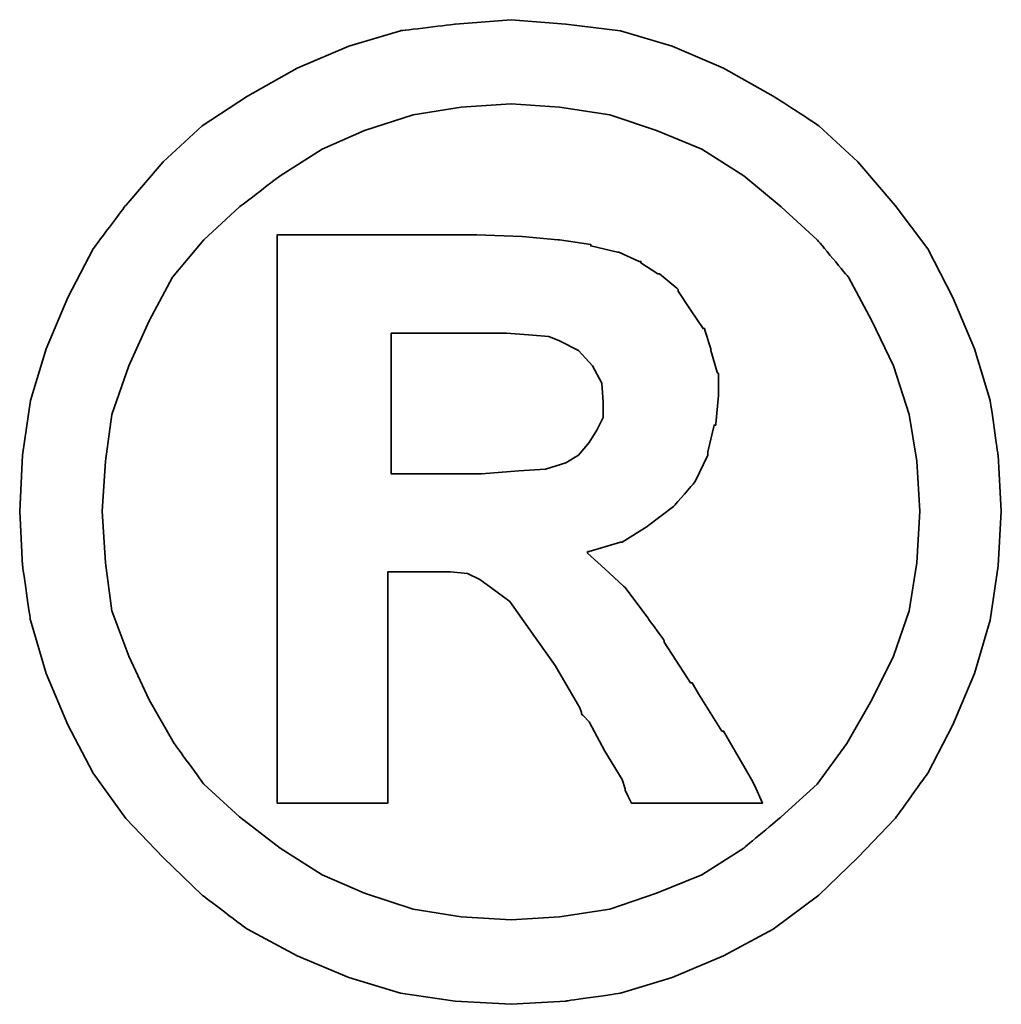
# Model space of a CAD drawing. Header units: millimetres. Extents: x -1108 to 3135, y -1596 to 860.
# Tile 110 of 256: x -742.4 to -740.72, y -1238.69 to -1237.01. Entities that reach past the tile are written whole.
import ezdxf

# ---------------------------------------------------------------- set-up
doc = ezdxf.new("R2010")
doc.units = ezdxf.units.MM
doc.layers.add('DIM', color=4, linetype='CONTINUOUS')
doc.layers.add('layer 1', color=7, linetype='CONTINUOUS')

# ---------------------------------------------------------------- blocks, each defined once
blk = doc.blocks.new('TBI MOTION logo(完整正式版)')
at = {"layer": 'layer 1', "color": 22, "lineweight": 35}
for points, knots in [([(81.20634, 4.98624), (81.20634, 4.98624), (81.18649, 5.32862), (81.18649, 5.32862), (81.18649, 5.32862), (81.18649, 5.32862), (81.13886, 5.66206), (81.13886, 5.66206), (81.13886, 5.66206), (81.13886, 5.66206), (81.04359, 5.97764), (81.04359, 5.97764), (81.04359, 5.97764), (81.04359, 5.97764), (80.91061, 6.29124), (80.91061, 6.29124), (80.91061, 6.29124), (80.91061, 6.29124), (80.75778, 6.58697), (80.75778, 6.58697), (80.75778, 6.58697), (80.75778, 6.58697), (80.5593, 6.85294), (80.5593, 6.85294), (80.5593, 6.85294), (80.5593, 6.85294), (80.33105, 7.1189), (80.33105, 7.1189), (80.33105, 7.1189), (80.33105, 7.1189), (80.09287, 7.33921), (80.09287, 7.33921), (80.09287, 7.33921), (80.09287, 7.33921), (79.815, 7.51982), (79.815, 7.51982), (79.815, 7.51982), (79.815, 7.51982), (79.51133, 7.69051), (79.51133, 7.69051), (79.51133, 7.69051), (79.51133, 7.69051), (79.19773, 7.8235), (79.19773, 7.8235), (79.19773, 7.8235), (79.19773, 7.8235), (78.88215, 7.91877), (78.88215, 7.91877), (78.88215, 7.91877), (78.88215, 7.91877), (78.54871, 7.95846), (78.54871, 7.95846), (78.54871, 7.95846), (78.54871, 7.95846), (78.21526, 7.98625), (78.21526, 7.98625), (78.21526, 7.98625), (78.21526, 7.98625), (77.87388, 7.95846), (77.87388, 7.95846), (77.87388, 7.95846), (77.87388, 7.95846), (77.54044, 7.91877), (77.54044, 7.91877), (77.54044, 7.91877), (77.54044, 7.91877), (77.22485, 7.8235), (77.22485, 7.8235), (77.22485, 7.8235), (77.22485, 7.8235), (76.91027, 7.69051), (76.91027, 7.69051), (76.91027, 7.69051), (76.91027, 7.69051), (76.6056, 7.51982), (76.6056, 7.51982), (76.6056, 7.51982), (76.6056, 7.51982), (76.32972, 7.33921), (76.32972, 7.33921), (76.32972, 7.33921), (76.32972, 7.33921), (76.09154, 7.1189), (76.09154, 7.1189), (76.09154, 7.1189), (76.09154, 7.1189), (75.86329, 6.85294), (75.86329, 6.85294), (75.86329, 6.85294), (75.86329, 6.85294), (75.66382, 6.58697), (75.66382, 6.58697), (75.66382, 6.58697), (75.66382, 6.58697), (75.51099, 6.29124), (75.51099, 6.29124), (75.51099, 6.29124), (75.51099, 6.29124), (75.37702, 5.97764), (75.37702, 5.97764), (75.37702, 5.97764), (75.37702, 5.97764), (75.28175, 5.66206), (75.28175, 5.66206), (75.28175, 5.66206), (75.28175, 5.66206), (75.23411, 5.32862), (75.23411, 5.32862), (75.23411, 5.32862), (75.23411, 5.32862), (75.21625, 4.98624), (75.21625, 4.98624), (75.21625, 4.98624), (75.21625, 4.98624), (75.23411, 4.6528), (75.23411, 4.6528), (75.23411, 4.6528), (75.23411, 4.6528), (75.28175, 4.32035), (75.28175, 4.32035), (75.28175, 4.32035), (75.28175, 4.32035), (75.37702, 3.99583), (75.37702, 3.99583), (75.37702, 3.99583), (75.37702, 3.99583), (75.51099, 3.68224), (75.51099, 3.68224), (75.51099, 3.68224), (75.51099, 3.68224), (75.66382, 3.38749), (75.66382, 3.38749), (75.66382, 3.38749), (75.66382, 3.38749), (75.86329, 3.10963), (75.86329, 3.10963), (75.86329, 3.10963), (75.86329, 3.10963), (76.09154, 2.87145), (76.09154, 2.87145), (76.09154, 2.87145), (76.09154, 2.87145), (76.32972, 2.6432), (76.32972, 2.6432), (76.32972, 2.6432), (76.32972, 2.6432), (76.6056, 2.43381), (76.6056, 2.43381), (76.6056, 2.43381), (76.6056, 2.43381), (76.91027, 2.27205), (76.91027, 2.27205), (76.91027, 2.27205), (76.91027, 2.27205), (77.22485, 2.13906), (77.22485, 2.13906), (77.22485, 2.13906), (77.22485, 2.13906), (77.54044, 2.0438), (77.54044, 2.0438), (77.54044, 2.0438), (77.54044, 2.0438), (77.87388, 1.99616), (77.87388, 1.99616), (77.87388, 1.99616), (77.87388, 1.99616), (78.21526, 1.97631), (78.21526, 1.97631), (78.21526, 1.97631), (78.21526, 1.97631), (78.54871, 1.99616), (78.54871, 1.99616), (78.54871, 1.99616), (78.54871, 1.99616), (78.88215, 2.0438), (78.88215, 2.0438), (78.88215, 2.0438), (78.88215, 2.0438), (79.19773, 2.13906), (79.19773, 2.13906), (79.19773, 2.13906), (79.19773, 2.13906), (79.51133, 2.27205), (79.51133, 2.27205), (79.51133, 2.27205), (79.51133, 2.27205), (79.815, 2.43381), (79.815, 2.43381), (79.815, 2.43381), (79.815, 2.43381), (80.09287, 2.6432), (80.09287, 2.6432), (80.09287, 2.6432), (80.09287, 2.6432), (80.33105, 2.87145), (80.33105, 2.87145), (80.33105, 2.87145), (80.33105, 2.87145), (80.5593, 3.10963), (80.5593, 3.10963), (80.5593, 3.10963), (80.5593, 3.10963), (80.75778, 3.38749), (80.75778, 3.38749), (80.75778, 3.38749), (80.75778, 3.38749), (80.91061, 3.68224), (80.91061, 3.68224), (80.91061, 3.68224), (80.91061, 3.68224), (81.04359, 3.99583), (81.04359, 3.99583), (81.04359, 3.99583), (81.04359, 3.99583), (81.13886, 4.32035), (81.13886, 4.32035), (81.13886, 4.32035), (81.13886, 4.32035), (81.18649, 4.6528), (81.18649, 4.6528), (81.18649, 4.6528), (81.18649, 4.6528), (81.20634, 4.98624), (81.20634, 4.98624)], [0, 0, 0, 0, 0.0178571, 0.0178571, 0.0178571, 0.0178572, 0.0357143, 0.0357143, 0.0357143, 0.0357143, 0.0535714, 0.0535714, 0.0535714, 0.0535714, 0.0714286, 0.0714286, 0.0714286, 0.0714286, 0.0892857, 0.0892857, 0.0892857, 0.0892857, 0.1071429, 0.1071429, 0.1071429, 0.1071429, 0.125, 0.125, 0.125, 0.125, 0.1428571, 0.1428571, 0.1428571, 0.1428572, 0.1607143, 0.1607143, 0.1607143, 0.1607143, 0.1785714, 0.1785714, 0.1785714, 0.1785714, 0.1964286, 0.1964286, 0.1964286, 0.1964286, 0.2142857, 0.2142857, 0.2142857, 0.2142857, 0.2321429, 0.2321429, 0.2321429, 0.2321429, 0.25, 0.25, 0.25, 0.25, 0.2678571, 0.2678571, 0.2678571, 0.2678572, 0.2857143, 0.2857143, 0.2857143, 0.2857143, 0.3035714, 0.3035714, 0.3035714, 0.3035714, 0.3214286, 0.3214286, 0.3214286, 0.3214286, 0.3392857, 0.3392857, 0.3392857, 0.3392857, 0.3571429, 0.3571429, 0.3571429, 0.3571429, 0.375, 0.375, 0.375, 0.375, 0.3928571, 0.3928571, 0.3928571, 0.3928572, 0.4107143, 0.4107143, 0.4107143, 0.4107143, 0.4285714, 0.4285714, 0.4285714, 0.4285714, 0.4464286, 0.4464286, 0.4464286, 0.4464286, 0.4642857, 0.4642857, 0.4642857, 0.4642857, 0.4821429, 0.4821429, 0.4821429, 0.4821429, 0.5, 0.5, 0.5, 0.5, 0.5178571, 0.5178571, 0.5178571, 0.5178572, 0.5357143, 0.5357143, 0.5357143, 0.5357143, 0.5535714, 0.5535714, 0.5535714, 0.5535714, 0.5714286, 0.5714286, 0.5714286, 0.5714286, 0.5892857, 0.5892857, 0.5892857, 0.5892857, 0.6071429, 0.6071429, 0.6071429, 0.6071429, 0.625, 0.625, 0.625, 0.625, 0.6428571, 0.6428571, 0.6428571, 0.6428572, 0.6607143, 0.6607143, 0.6607143, 0.6607143, 0.6785714, 0.6785714, 0.6785714, 0.6785714, 0.6964286, 0.6964286, 0.6964286, 0.6964286, 0.7142857, 0.7142857, 0.7142857, 0.7142857, 0.7321429, 0.7321429, 0.7321429, 0.7321429, 0.75, 0.75, 0.75, 0.75, 0.7678571, 0.7678571, 0.7678571, 0.7678572, 0.7857143, 0.7857143, 0.7857143, 0.7857143, 0.8035714, 0.8035714, 0.8035714, 0.8035714, 0.8214286, 0.8214286, 0.8214286, 0.8214286, 0.8392857, 0.8392857, 0.8392857, 0.8392857, 0.8571429, 0.8571429, 0.8571429, 0.8571429, 0.875, 0.875, 0.875, 0.875, 0.8928571, 0.8928571, 0.8928571, 0.8928572, 0.9107143, 0.9107143, 0.9107143, 0.9107143, 0.9285714, 0.9285714, 0.9285714, 0.9285714, 0.9464286, 0.9464286, 0.9464286, 0.9464286, 0.9642857, 0.9642857, 0.9642857, 0.9642857, 0.9821429, 0.9821429, 0.9821429, 0.9821429, 1, 1, 1, 1]), ([(80.71014, 4.98624), (80.71014, 4.98624), (80.69129, 5.29091), (80.69129, 5.29091), (80.69129, 5.29091), (80.69129, 5.29091), (80.64464, 5.57672), (80.64464, 5.57672), (80.64464, 5.57672), (80.64464, 5.57672), (80.54937, 5.87245), (80.54937, 5.87245), (80.54937, 5.87245), (80.54937, 5.87245), (80.41639, 6.14833), (80.41639, 6.14833), (80.41639, 6.14833), (80.41639, 6.14833), (80.27349, 6.41429), (80.27349, 6.41429), (80.27349, 6.41429), (80.27349, 6.41429), (80.08295, 6.64255), (80.08295, 6.64255), (80.08295, 6.64255), (80.08295, 6.64255), (79.86264, 6.84301), (79.86264, 6.84301), (79.86264, 6.84301), (79.86264, 6.84301), (79.63439, 7.03355), (79.63439, 7.03355), (79.63439, 7.03355), (79.63439, 7.03355), (79.37835, 7.1963), (79.37835, 7.1963), (79.37835, 7.1963), (79.37835, 7.1963), (79.10246, 7.30944), (79.10246, 7.30944), (79.10246, 7.30944), (79.10246, 7.30944), (78.81665, 7.40471), (78.81665, 7.40471), (78.81665, 7.40471), (78.81665, 7.40471), (78.511, 7.45234), (78.511, 7.45234), (78.511, 7.45234), (78.511, 7.45234), (78.21526, 7.47219), (78.21526, 7.47219), (78.21526, 7.47219), (78.21526, 7.47219), (77.9106, 7.45234), (77.9106, 7.45234), (77.9106, 7.45234), (77.9106, 7.45234), (77.61685, 7.40471), (77.61685, 7.40471), (77.61685, 7.40471), (77.61685, 7.40471), (77.32012, 7.30944), (77.32012, 7.30944), (77.32012, 7.30944), (77.32012, 7.30944), (77.06309, 7.1963), (77.06309, 7.1963), (77.06309, 7.1963), (77.06309, 7.1963), (76.80606, 7.03355), (76.80606, 7.03355), (76.80606, 7.03355), (76.80606, 7.03355), (76.55797, 6.84301), (76.55797, 6.84301), (76.55797, 6.84301), (76.55797, 6.84301), (76.34063, 6.64255), (76.34063, 6.64255), (76.34063, 6.64255), (76.34063, 6.64255), (76.1491, 6.41429), (76.1491, 6.41429), (76.1491, 6.41429), (76.1491, 6.41429), (76.0062, 6.14833), (76.0062, 6.14833), (76.0062, 6.14833), (76.0062, 6.14833), (75.88314, 5.87245), (75.88314, 5.87245), (75.88314, 5.87245), (75.88314, 5.87245), (75.77794, 5.57672), (75.77794, 5.57672), (75.77794, 5.57672), (75.77794, 5.57672), (75.73924, 5.29091), (75.73924, 5.29091), (75.73924, 5.29091), (75.73924, 5.29091), (75.72039, 4.98624), (75.72039, 4.98624), (75.72039, 4.98624), (75.72039, 4.98624), (75.73924, 4.67165), (75.73924, 4.67165), (75.73924, 4.67165), (75.73924, 4.67165), (75.77794, 4.37791), (75.77794, 4.37791), (75.77794, 4.37791), (75.77794, 4.37791), (75.88314, 4.10102), (75.88314, 4.10102), (75.88314, 4.10102), (75.88314, 4.10102), (76.0062, 3.83407), (76.0062, 3.83407), (76.0062, 3.83407), (76.0062, 3.83407), (76.15902, 3.56811), (76.15902, 3.56811), (76.15902, 3.56811), (76.15902, 3.56811), (76.34063, 3.32001), (76.34063, 3.32001), (76.34063, 3.32001), (76.34063, 3.32001), (76.55797, 3.11955), (76.55797, 3.11955), (76.55797, 3.11955), (76.55797, 3.11955), (76.80606, 2.92901), (76.80606, 2.92901), (76.80606, 2.92901), (76.80606, 2.92901), (77.06309, 2.76725), (77.06309, 2.76725), (77.06309, 2.76725), (77.06309, 2.76725), (77.32012, 2.65412), (77.32012, 2.65412), (77.32012, 2.65412), (77.32012, 2.65412), (77.61685, 2.55786), (77.61685, 2.55786), (77.61685, 2.55786), (77.61685, 2.55786), (77.9106, 2.51022), (77.9106, 2.51022), (77.9106, 2.51022), (77.9106, 2.51022), (78.21526, 2.49137), (78.21526, 2.49137), (78.21526, 2.49137), (78.21526, 2.49137), (78.511, 2.51022), (78.511, 2.51022), (78.511, 2.51022), (78.511, 2.51022), (78.81665, 2.55786), (78.81665, 2.55786), (78.81665, 2.55786), (78.81665, 2.55786), (79.10246, 2.65412), (79.10246, 2.65412), (79.10246, 2.65412), (79.10246, 2.65412), (79.37835, 2.76725), (79.37835, 2.76725), (79.37835, 2.76725), (79.37835, 2.76725), (79.63439, 2.92901), (79.63439, 2.92901), (79.63439, 2.92901), (79.63439, 2.92901), (79.86264, 3.11955), (79.86264, 3.11955), (79.86264, 3.11955), (79.86264, 3.11955), (80.08295, 3.32001), (80.08295, 3.32001), (80.08295, 3.32001), (80.08295, 3.32001), (80.26356, 3.56811), (80.26356, 3.56811), (80.26356, 3.56811), (80.26356, 3.56811), (80.41639, 3.83407), (80.41639, 3.83407), (80.41639, 3.83407), (80.41639, 3.83407), (80.54937, 4.10102), (80.54937, 4.10102), (80.54937, 4.10102), (80.54937, 4.10102), (80.64464, 4.37791), (80.64464, 4.37791), (80.64464, 4.37791), (80.64464, 4.37791), (80.69129, 4.67165), (80.69129, 4.67165), (80.69129, 4.67165), (80.69129, 4.67165), (80.71014, 4.98624), (80.71014, 4.98624)], [0, 0, 0, 0, 0.0192308, 0.0192308, 0.0192308, 0.0192308, 0.0384615, 0.0384615, 0.0384615, 0.0384615, 0.0576923, 0.0576923, 0.0576923, 0.0576923, 0.0769231, 0.0769231, 0.0769231, 0.0769231, 0.0961538, 0.0961538, 0.0961538, 0.0961539, 0.1153846, 0.1153846, 0.1153846, 0.1153846, 0.1346154, 0.1346154, 0.1346154, 0.1346154, 0.1538462, 0.1538462, 0.1538462, 0.1538462, 0.1730769, 0.1730769, 0.1730769, 0.1730769, 0.1923077, 0.1923077, 0.1923077, 0.1923077, 0.2115385, 0.2115385, 0.2115385, 0.2115385, 0.2307692, 0.2307692, 0.2307692, 0.2307692, 0.25, 0.25, 0.25, 0.25, 0.2692308, 0.2692308, 0.2692308, 0.2692308, 0.2884615, 0.2884615, 0.2884615, 0.2884615, 0.3076923, 0.3076923, 0.3076923, 0.3076923, 0.3269231, 0.3269231, 0.3269231, 0.3269231, 0.3461538, 0.3461538, 0.3461538, 0.3461539, 0.3653846, 0.3653846, 0.3653846, 0.3653846, 0.3846154, 0.3846154, 0.3846154, 0.3846154, 0.4038462, 0.4038462, 0.4038462, 0.4038462, 0.4230769, 0.4230769, 0.4230769, 0.4230769, 0.4423077, 0.4423077, 0.4423077, 0.4423077, 0.4615385, 0.4615385, 0.4615385, 0.4615385, 0.4807692, 0.4807692, 0.4807692, 0.4807692, 0.5, 0.5, 0.5, 0.5, 0.5192308, 0.5192308, 0.5192308, 0.5192308, 0.5384615, 0.5384615, 0.5384615, 0.5384615, 0.5576923, 0.5576923, 0.5576923, 0.5576923, 0.5769231, 0.5769231, 0.5769231, 0.5769231, 0.5961538, 0.5961538, 0.5961538, 0.5961539, 0.6153846, 0.6153846, 0.6153846, 0.6153846, 0.6346154, 0.6346154, 0.6346154, 0.6346154, 0.6538462, 0.6538462, 0.6538462, 0.6538462, 0.6730769, 0.6730769, 0.6730769, 0.6730769, 0.6923077, 0.6923077, 0.6923077, 0.6923077, 0.7115385, 0.7115385, 0.7115385, 0.7115385, 0.7307692, 0.7307692, 0.7307692, 0.7307692, 0.75, 0.75, 0.75, 0.75, 0.7692308, 0.7692308, 0.7692308, 0.7692308, 0.7884615, 0.7884615, 0.7884615, 0.7884615, 0.8076923, 0.8076923, 0.8076923, 0.8076923, 0.8269231, 0.8269231, 0.8269231, 0.8269231, 0.8461538, 0.8461538, 0.8461538, 0.8461539, 0.8653846, 0.8653846, 0.8653846, 0.8653846, 0.8846154, 0.8846154, 0.8846154, 0.8846154, 0.9038462, 0.9038462, 0.9038462, 0.9038462, 0.9230769, 0.9230769, 0.9230769, 0.9230769, 0.9423077, 0.9423077, 0.9423077, 0.9423077, 0.9615385, 0.9615385, 0.9615385, 0.9615385, 0.9807692, 0.9807692, 0.9807692, 0.9807692, 1, 1, 1, 1]), ([(76.78721, 3.2823), (76.78721, 3.2823), (76.78721, 3.32001), (76.78721, 3.32001), (76.78721, 3.32001), (76.78721, 3.32001), (76.78721, 3.42422), (76.78721, 3.42422), (76.78721, 3.42422), (76.78721, 3.42422), (76.78721, 3.59689), (76.78721, 3.59689), (76.78721, 3.59689), (76.78721, 3.59689), (76.78721, 3.80529), (76.78721, 3.80529), (76.78721, 3.80529), (76.78721, 3.80529), (76.78721, 4.0524), (76.78721, 4.0524), (76.78721, 4.0524), (76.78721, 4.0524), (76.78721, 4.32035), (76.78721, 4.32035), (76.78721, 4.32035), (76.78721, 4.32035), (76.78721, 4.92868), (76.78721, 4.92868), (76.78721, 4.92868), (76.78721, 4.92868), (76.78721, 5.53801), (76.78721, 5.53801), (76.78721, 5.53801), (76.78721, 5.53801), (76.78721, 5.82482), (76.78721, 5.82482), (76.78721, 5.82482), (76.78721, 5.82482), (76.78721, 6.07291), (76.78721, 6.07291), (76.78721, 6.07291), (76.78721, 6.07291), (76.78721, 6.30017), (76.78721, 6.30017), (76.78721, 6.30017), (76.78721, 6.30017), (76.78721, 6.45399), (76.78721, 6.45399), (76.78721, 6.45399), (76.78721, 6.45399), (76.78721, 6.5572), (76.78721, 6.5572), (76.78721, 6.5572), (76.78721, 6.5572), (76.78721, 6.59689), (76.78721, 6.59689), (76.78721, 6.59689), (76.78721, 6.59689), (76.78721, 6.67232), (76.78721, 6.67232), (76.78721, 6.67232), (76.78721, 6.67232), (76.8537, 6.67232), (76.8537, 6.67232), (76.8537, 6.67232), (76.8537, 6.67232), (76.87355, 6.67232), (76.87355, 6.67232), (76.87355, 6.67232), (76.87355, 6.67232), (76.91027, 6.67232), (76.91027, 6.67232), (76.91027, 6.67232), (76.91027, 6.67232), (77.04424, 6.67232), (77.04424, 6.67232), (77.04424, 6.67232), (77.04424, 6.67232), (77.22485, 6.67232), (77.22485, 6.67232), (77.22485, 6.67232), (77.22485, 6.67232), (77.43524, 6.67232), (77.43524, 6.67232), (77.43524, 6.67232), (77.43524, 6.67232), (77.65357, 6.67232), (77.65357, 6.67232), (77.65357, 6.67232), (77.65357, 6.67232), (77.82625, 6.67232), (77.82625, 6.67232), (77.82625, 6.67232), (77.82625, 6.67232), (77.94037, 6.67232), (77.94037, 6.67232), (77.94037, 6.67232), (77.94037, 6.67232), (77.97709, 6.67232), (77.97709, 6.67232), (77.97709, 6.67232), (77.97709, 6.67232), (77.99694, 6.67232), (77.99694, 6.67232), (77.99694, 6.67232), (77.99694, 6.67232), (78.00686, 6.67232), (78.00686, 6.67232), (78.00686, 6.67232), (78.00686, 6.67232), (78.28275, 6.6624), (78.28275, 6.6624), (78.28275, 6.6624), (78.28275, 6.6624), (78.50107, 6.64255), (78.50107, 6.64255), (78.50107, 6.64255), (78.50107, 6.64255), (78.511, 6.64255), (78.511, 6.64255), (78.511, 6.64255), (78.511, 6.64255), (78.70154, 6.61476), (78.70154, 6.61476), (78.70154, 6.61476), (78.70154, 6.61476), (78.70154, 6.60483), (78.70154, 6.60483), (78.70154, 6.60483), (78.70154, 6.60483), (78.86429, 6.56713), (78.86429, 6.56713), (78.86429, 6.56713), (78.86429, 6.56713), (78.87223, 6.56713), (78.87223, 6.56713), (78.87223, 6.56713), (78.87223, 6.56713), (78.99727, 6.51056), (78.99727, 6.51056), (78.99727, 6.51056), (78.99727, 6.51056), (79.00719, 6.51056), (79.00719, 6.51056), (79.00719, 6.51056), (79.00719, 6.51056), (79.00719, 6.50162), (79.00719, 6.50162), (79.00719, 6.50162), (79.00719, 6.50162), (79.1104, 6.43415), (79.1104, 6.43415), (79.1104, 6.43415), (79.1104, 6.43415), (79.12132, 6.43415), (79.12132, 6.43415), (79.12132, 6.43415), (79.12132, 6.43415), (79.22552, 6.34781), (79.22552, 6.34781), (79.22552, 6.34781), (79.22552, 6.34781), (79.23544, 6.33888), (79.23544, 6.33888), (79.23544, 6.33888), (79.23544, 6.33888), (79.23544, 6.32895), (79.23544, 6.32895), (79.23544, 6.32895), (79.23544, 6.32895), (79.31087, 6.21483), (79.31087, 6.21483), (79.31087, 6.21483), (79.31087, 6.21483), (79.38629, 6.1007), (79.38629, 6.1007), (79.38629, 6.1007), (79.38629, 6.1007), (79.3972, 6.1007), (79.3972, 6.1007), (79.3972, 6.1007), (79.3972, 6.1007), (79.3972, 6.09078), (79.3972, 6.09078), (79.3972, 6.09078), (79.3972, 6.09078), (79.43392, 5.97764), (79.43392, 5.97764), (79.43392, 5.97764), (79.43392, 5.97764), (79.43392, 5.96772), (79.43392, 5.96772), (79.43392, 5.96772), (79.43392, 5.96772), (79.47362, 5.83474), (79.47362, 5.83474), (79.47362, 5.83474), (79.47362, 5.83474), (79.48156, 5.82482), (79.48156, 5.82482), (79.48156, 5.82482), (79.48156, 5.82482), (79.48156, 5.69977), (79.48156, 5.69977), (79.48156, 5.69977), (79.48156, 5.69977), (79.48156, 5.69183), (79.48156, 5.69183), (79.48156, 5.69183), (79.48156, 5.69183), (79.4637, 5.51915), (79.4637, 5.51915), (79.4637, 5.51915), (79.4637, 5.51915), (79.4637, 5.51122), (79.4637, 5.51122), (79.4637, 5.51122), (79.4637, 5.51122), (79.45377, 5.51122), (79.45377, 5.51122), (79.45377, 5.51122), (79.45377, 5.51122), (79.41507, 5.34847), (79.41507, 5.34847), (79.41507, 5.34847), (79.41507, 5.34847), (79.41507, 5.33854), (79.41507, 5.33854), (79.41507, 5.33854), (79.41507, 5.33854), (79.41507, 5.32862), (79.41507, 5.32862), (79.41507, 5.32862), (79.41507, 5.32862), (79.33865, 5.16785), (79.33865, 5.16785), (79.33865, 5.16785), (79.33865, 5.16785), (79.33071, 5.15693), (79.33071, 5.15693), (79.33071, 5.15693), (79.33071, 5.15693), (79.2156, 5.02495), (79.2156, 5.02495), (79.2156, 5.02495), (79.2156, 5.02495), (79.20567, 5.01502), (79.20567, 5.01502), (79.20567, 5.01502), (79.20567, 5.01502), (79.05483, 4.89991), (79.05483, 4.89991), (79.05483, 4.89991), (79.05483, 4.89991), (79.04491, 4.89197), (79.04491, 4.89197), (79.04491, 4.89197), (79.04491, 4.89197), (78.89208, 4.7967), (78.89208, 4.7967), (78.89208, 4.7967), (78.89208, 4.7967), (78.88215, 4.7967), (78.88215, 4.7967), (78.88215, 4.7967), (78.88215, 4.7967), (78.69161, 4.73913), (78.69161, 4.73913), (78.69161, 4.73913), (78.69161, 4.73913), (78.68169, 4.73913), (78.68169, 4.73913), (78.68169, 4.73913), (78.68169, 4.73913), (78.68169, 4.72921), (78.68169, 4.72921), (78.68169, 4.72921), (78.68169, 4.72921), (78.78688, 4.63394), (78.78688, 4.63394), (78.78688, 4.63394), (78.78688, 4.63394), (78.902, 4.52875), (78.902, 4.52875), (78.902, 4.52875), (78.902, 4.52875), (78.91093, 4.52081), (78.91093, 4.52081), (78.91093, 4.52081), (78.91093, 4.52081), (79.02506, 4.36798), (79.02506, 4.36798), (79.02506, 4.36798), (79.02506, 4.36798), (79.1501, 4.1953), (79.1501, 4.1953), (79.1501, 4.1953), (79.1501, 4.1953), (79.1501, 4.18736), (79.1501, 4.18736), (79.1501, 4.18736), (79.1501, 4.18736), (79.29201, 3.96705), (79.29201, 3.96705), (79.29201, 3.96705), (79.29201, 3.96705), (79.31087, 3.93828), (79.31087, 3.93828), (79.31087, 3.93828), (79.31087, 3.93828), (79.32079, 3.93828), (79.32079, 3.93828), (79.32079, 3.93828), (79.32079, 3.93828), (79.3585, 3.87178), (79.3585, 3.87178), (79.3585, 3.87178), (79.3585, 3.87178), (79.50141, 3.64353), (79.50141, 3.64353), (79.50141, 3.64353), (79.50141, 3.64353), (79.51133, 3.64353), (79.51133, 3.64353), (79.51133, 3.64353), (79.51133, 3.64353), (79.64431, 3.41528), (79.64431, 3.41528), (79.64431, 3.41528), (79.64431, 3.41528), (79.68202, 3.3478), (79.68202, 3.3478), (79.68202, 3.3478), (79.68202, 3.3478), (79.70187, 3.31009), (79.70187, 3.31009), (79.70187, 3.31009), (79.70187, 3.31009), (79.7495, 3.2049), (79.7495, 3.2049), (79.7495, 3.2049), (79.7495, 3.2049), (79.64431, 3.2049), (79.64431, 3.2049), (79.64431, 3.2049), (79.64431, 3.2049), (79.62546, 3.2049), (79.62546, 3.2049), (79.62546, 3.2049), (79.62546, 3.2049), (79.53912, 3.2049), (79.53912, 3.2049), (79.53912, 3.2049), (79.53912, 3.2049), (79.31087, 3.2049), (79.31087, 3.2049), (79.31087, 3.2049), (79.31087, 3.2049), (79.08262, 3.2049), (79.08262, 3.2049), (79.08262, 3.2049), (79.08262, 3.2049), (79.00719, 3.2049), (79.00719, 3.2049), (79.00719, 3.2049), (79.00719, 3.2049), (78.98735, 3.2049), (78.98735, 3.2049), (78.98735, 3.2049), (78.98735, 3.2049), (78.94964, 3.2049), (78.94964, 3.2049), (78.94964, 3.2049), (78.94964, 3.2049), (78.92979, 3.24459), (78.92979, 3.24459), (78.92979, 3.24459), (78.92979, 3.24459), (78.91093, 3.2823), (78.91093, 3.2823), (78.91093, 3.2823), (78.91093, 3.2823), (78.91093, 3.29223), (78.91093, 3.29223), (78.91093, 3.29223), (78.91093, 3.29223), (78.89208, 3.3478), (78.89208, 3.3478), (78.89208, 3.3478), (78.89208, 3.3478), (78.78688, 3.52048), (78.78688, 3.52048), (78.78688, 3.52048), (78.78688, 3.52048), (78.69161, 3.7001), (78.69161, 3.7001), (78.69161, 3.7001), (78.69161, 3.7001), (78.6539, 3.7388), (78.6539, 3.7388), (78.6539, 3.7388), (78.6539, 3.7388), (78.64398, 3.74873), (78.64398, 3.74873), (78.64398, 3.74873), (78.64398, 3.74873), (78.64398, 3.75766), (78.64398, 3.75766), (78.64398, 3.75766), (78.64398, 3.75766), (78.63405, 3.78644), (78.63405, 3.78644), (78.63405, 3.78644), (78.63405, 3.78644), (78.48321, 4.04347), (78.48321, 4.04347), (78.48321, 4.04347), (78.48321, 4.04347), (78.33038, 4.2618), (78.33038, 4.2618), (78.33038, 4.2618), (78.33038, 4.2618), (78.20732, 4.43447), (78.20732, 4.43447), (78.20732, 4.43447), (78.20732, 4.43447), (78.09221, 4.52081), (78.09221, 4.52081), (78.09221, 4.52081), (78.09221, 4.52081), (78.02472, 4.56845), (78.02472, 4.56845), (78.02472, 4.56845), (78.02472, 4.56845), (77.9493, 4.60616), (77.9493, 4.60616), (77.9493, 4.60616), (77.9493, 4.60616), (77.8451, 4.61608), (77.8451, 4.61608), (77.8451, 4.61608), (77.8451, 4.61608), (77.71113, 4.61608), (77.71113, 4.61608), (77.71113, 4.61608), (77.71113, 4.61608), (77.69128, 4.61608), (77.69128, 4.61608), (77.69128, 4.61608), (77.69128, 4.61608), (77.67342, 4.61608), (77.67342, 4.61608), (77.67342, 4.61608), (77.67342, 4.61608), (77.5583, 4.61608), (77.5583, 4.61608), (77.5583, 4.61608), (77.5583, 4.61608), (77.46303, 4.61608), (77.46303, 4.61608), (77.46303, 4.61608), (77.46303, 4.61608), (77.46303, 4.54761), (77.46303, 4.54761), (77.46303, 4.54761), (77.46303, 4.54761), (77.46303, 4.47318), (77.46303, 4.47318), (77.46303, 4.47318), (77.46303, 4.47318), (77.46303, 4.24294), (77.46303, 4.24294), (77.46303, 4.24294), (77.46303, 4.24294), (77.46303, 3.99583), (77.46303, 3.99583), (77.46303, 3.99583), (77.46303, 3.99583), (77.46303, 3.72888), (77.46303, 3.72888), (77.46303, 3.72888), (77.46303, 3.72888), (77.46303, 3.51055), (77.46303, 3.51055), (77.46303, 3.51055), (77.46303, 3.51055), (77.46303, 3.42422), (77.46303, 3.42422), (77.46303, 3.42422), (77.46303, 3.42422), (77.46303, 3.35773), (77.46303, 3.35773), (77.46303, 3.35773), (77.46303, 3.35773), (77.46303, 3.30017), (77.46303, 3.30017), (77.46303, 3.30017), (77.46303, 3.30017), (77.46303, 3.2823), (77.46303, 3.2823), (77.46303, 3.2823), (77.46303, 3.2823), (77.46303, 3.2049), (77.46303, 3.2049), (77.46303, 3.2049), (77.46303, 3.2049), (77.39753, 3.2049), (77.39753, 3.2049), (77.39753, 3.2049), (77.39753, 3.2049), (77.37768, 3.2049), (77.37768, 3.2049), (77.37768, 3.2049), (77.37768, 3.2049), (77.32012, 3.2049), (77.32012, 3.2049), (77.32012, 3.2049), (77.32012, 3.2049), (77.12165, 3.2049), (77.12165, 3.2049), (77.12165, 3.2049), (77.12165, 3.2049), (76.94897, 3.2049), (76.94897, 3.2049), (76.94897, 3.2049), (76.94897, 3.2049), (76.8924, 3.2049), (76.8924, 3.2049), (76.8924, 3.2049), (76.8924, 3.2049), (76.8537, 3.2049), (76.8537, 3.2049), (76.8537, 3.2049), (76.8537, 3.2049), (76.78721, 3.2049), (76.78721, 3.2049), (76.78721, 3.2049), (76.78721, 3.2049), (76.78721, 3.2823), (76.78721, 3.2823)], [0, 0, 0, 0, 0.0074074, 0.0074074, 0.0074074, 0.0074074, 0.0148148, 0.0148148, 0.0148148, 0.0148148, 0.0222222, 0.0222222, 0.0222222, 0.0222222, 0.0296296, 0.0296296, 0.0296296, 0.0296296, 0.037037, 0.037037, 0.037037, 0.037037, 0.0444444, 0.0444444, 0.0444444, 0.0444445, 0.0518519, 0.0518519, 0.0518519, 0.0518519, 0.0592593, 0.0592593, 0.0592593, 0.0592593, 0.0666667, 0.0666667, 0.0666667, 0.0666667, 0.0740741, 0.0740741, 0.0740741, 0.0740741, 0.0814815, 0.0814815, 0.0814815, 0.0814815, 0.0888889, 0.0888889, 0.0888889, 0.0888889, 0.0962963, 0.0962963, 0.0962963, 0.0962963, 0.1037037, 0.1037037, 0.1037037, 0.1037037, 0.1111111, 0.1111111, 0.1111111, 0.1111111, 0.1185185, 0.1185185, 0.1185185, 0.1185185, 0.1259259, 0.1259259, 0.1259259, 0.1259259, 0.1333333, 0.1333333, 0.1333333, 0.1333333, 0.1407407, 0.1407407, 0.1407407, 0.1407408, 0.1481481, 0.1481481, 0.1481481, 0.1481482, 0.1555556, 0.1555556, 0.1555556, 0.1555556, 0.162963, 0.162963, 0.162963, 0.162963, 0.1703704, 0.1703704, 0.1703704, 0.1703704, 0.1777778, 0.1777778, 0.1777778, 0.1777778, 0.1851852, 0.1851852, 0.1851852, 0.1851852, 0.1925926, 0.1925926, 0.1925926, 0.1925926, 0.2, 0.2, 0.2, 0.2, 0.2074074, 0.2074074, 0.2074074, 0.2074074, 0.2148148, 0.2148148, 0.2148148, 0.2148148, 0.2222222, 0.2222222, 0.2222222, 0.2222222, 0.2296296, 0.2296296, 0.2296296, 0.2296296, 0.237037, 0.237037, 0.237037, 0.237037, 0.2444444, 0.2444444, 0.2444444, 0.2444445, 0.2518519, 0.2518519, 0.2518519, 0.2518519, 0.2592593, 0.2592593, 0.2592593, 0.2592593, 0.2666667, 0.2666667, 0.2666667, 0.2666667, 0.2740741, 0.2740741, 0.2740741, 0.2740741, 0.2814815, 0.2814815, 0.2814815, 0.2814815, 0.2888889, 0.2888889, 0.2888889, 0.2888889, 0.2962963, 0.2962963, 0.2962963, 0.2962963, 0.3037037, 0.3037037, 0.3037037, 0.3037037, 0.3111111, 0.3111111, 0.3111111, 0.3111111, 0.3185185, 0.3185185, 0.3185185, 0.3185185, 0.3259259, 0.3259259, 0.3259259, 0.3259259, 0.3333333, 0.3333333, 0.3333333, 0.3333333, 0.3407407, 0.3407407, 0.3407407, 0.3407408, 0.3481481, 0.3481481, 0.3481481, 0.3481482, 0.3555556, 0.3555556, 0.3555556, 0.3555556, 0.362963, 0.362963, 0.362963, 0.362963, 0.3703704, 0.3703704, 0.3703704, 0.3703704, 0.3777778, 0.3777778, 0.3777778, 0.3777778, 0.3851852, 0.3851852, 0.3851852, 0.3851852, 0.3925926, 0.3925926, 0.3925926, 0.3925926, 0.4, 0.4, 0.4, 0.4, 0.4074074, 0.4074074, 0.4074074, 0.4074074, 0.4148148, 0.4148148, 0.4148148, 0.4148148, 0.4222222, 0.4222222, 0.4222222, 0.4222222, 0.4296296, 0.4296296, 0.4296296, 0.4296296, 0.437037, 0.437037, 0.437037, 0.437037, 0.4444444, 0.4444444, 0.4444444, 0.4444445, 0.4518519, 0.4518519, 0.4518519, 0.4518519, 0.4592593, 0.4592593, 0.4592593, 0.4592593, 0.4666667, 0.4666667, 0.4666667, 0.4666667, 0.4740741, 0.4740741, 0.4740741, 0.4740741, 0.4814815, 0.4814815, 0.4814815, 0.4814815, 0.4888889, 0.4888889, 0.4888889, 0.4888889, 0.4962963, 0.4962963, 0.4962963, 0.4962963, 0.5037037, 0.5037037, 0.5037037, 0.5037037, 0.5111111, 0.5111111, 0.5111111, 0.5111111, 0.5185185, 0.5185185, 0.5185185, 0.5185185, 0.5259259, 0.5259259, 0.5259259, 0.5259259, 0.5333333, 0.5333333, 0.5333333, 0.5333333, 0.5407407, 0.5407407, 0.5407407, 0.5407408, 0.5481481, 0.5481481, 0.5481481, 0.5481482, 0.5555556, 0.5555556, 0.5555556, 0.5555556, 0.562963, 0.562963, 0.562963, 0.562963, 0.5703704, 0.5703704, 0.5703704, 0.5703704, 0.5777778, 0.5777778, 0.5777778, 0.5777778, 0.5851852, 0.5851852, 0.5851852, 0.5851852, 0.5925926, 0.5925926, 0.5925926, 0.5925926, 0.6, 0.6, 0.6, 0.6, 0.6074074, 0.6074074, 0.6074074, 0.6074074, 0.6148148, 0.6148148, 0.6148148, 0.6148148, 0.6222222, 0.6222222, 0.6222222, 0.6222222, 0.6296296, 0.6296296, 0.6296296, 0.6296296, 0.637037, 0.637037, 0.637037, 0.637037, 0.6444444, 0.6444444, 0.6444444, 0.6444445, 0.6518519, 0.6518519, 0.6518519, 0.6518519, 0.6592593, 0.6592593, 0.6592593, 0.6592593, 0.6666667, 0.6666667, 0.6666667, 0.6666667, 0.6740741, 0.6740741, 0.6740741, 0.6740741, 0.6814815, 0.6814815, 0.6814815, 0.6814815, 0.6888889, 0.6888889, 0.6888889, 0.6888889, 0.6962963, 0.6962963, 0.6962963, 0.6962963, 0.7037037, 0.7037037, 0.7037037, 0.7037037, 0.7111111, 0.7111111, 0.7111111, 0.7111111, 0.7185185, 0.7185185, 0.7185185, 0.7185185, 0.7259259, 0.7259259, 0.7259259, 0.7259259, 0.7333333, 0.7333333, 0.7333333, 0.7333333, 0.7407407, 0.7407407, 0.7407407, 0.7407408, 0.7481481, 0.7481481, 0.7481481, 0.7481482, 0.7555556, 0.7555556, 0.7555556, 0.7555556, 0.762963, 0.762963, 0.762963, 0.762963, 0.7703704, 0.7703704, 0.7703704, 0.7703704, 0.7777778, 0.7777778, 0.7777778, 0.7777778, 0.7851852, 0.7851852, 0.7851852, 0.7851852, 0.7925926, 0.7925926, 0.7925926, 0.7925926, 0.8, 0.8, 0.8, 0.8, 0.8074074, 0.8074074, 0.8074074, 0.8074074, 0.8148148, 0.8148148, 0.8148148, 0.8148148, 0.8222222, 0.8222222, 0.8222222, 0.8222222, 0.8296296, 0.8296296, 0.8296296, 0.8296296, 0.837037, 0.837037, 0.837037, 0.837037, 0.8444444, 0.8444444, 0.8444444, 0.8444445, 0.8518519, 0.8518519, 0.8518519, 0.8518519, 0.8592593, 0.8592593, 0.8592593, 0.8592593, 0.8666667, 0.8666667, 0.8666667, 0.8666667, 0.8740741, 0.8740741, 0.8740741, 0.8740741, 0.8814815, 0.8814815, 0.8814815, 0.8814815, 0.8888889, 0.8888889, 0.8888889, 0.8888889, 0.8962963, 0.8962963, 0.8962963, 0.8962963, 0.9037037, 0.9037037, 0.9037037, 0.9037037, 0.9111111, 0.9111111, 0.9111111, 0.9111111, 0.9185185, 0.9185185, 0.9185185, 0.9185185, 0.9259259, 0.9259259, 0.9259259, 0.9259259, 0.9333333, 0.9333333, 0.9333333, 0.9333333, 0.9407407, 0.9407407, 0.9407407, 0.9407408, 0.9481481, 0.9481481, 0.9481481, 0.9481482, 0.9555556, 0.9555556, 0.9555556, 0.9555556, 0.962963, 0.962963, 0.962963, 0.962963, 0.9703704, 0.9703704, 0.9703704, 0.9703704, 0.9777778, 0.9777778, 0.9777778, 0.9777778, 0.9851852, 0.9851852, 0.9851852, 0.9851852, 0.9925926, 0.9925926, 0.9925926, 0.9925926, 1, 1, 1, 1]), ([(77.48288, 6.07291), (77.48288, 6.07291), (77.48288, 5.99551), (77.48288, 5.99551), (77.48288, 5.99551), (77.48288, 5.99551), (77.48288, 5.82482), (77.48288, 5.82482), (77.48288, 5.82482), (77.48288, 5.82482), (77.48288, 5.63328), (77.48288, 5.63328), (77.48288, 5.63328), (77.48288, 5.63328), (77.48288, 5.46358), (77.48288, 5.46358), (77.48288, 5.46358), (77.48288, 5.46358), (77.48288, 5.29091), (77.48288, 5.29091), (77.48288, 5.29091), (77.48288, 5.29091), (77.48288, 5.21449), (77.48288, 5.21449), (77.48288, 5.21449), (77.48288, 5.21449), (77.50074, 5.21449), (77.50074, 5.21449), (77.50074, 5.21449), (77.50074, 5.21449), (77.71113, 5.21449), (77.71113, 5.21449), (77.71113, 5.21449), (77.71113, 5.21449), (77.94037, 5.21449), (77.94037, 5.21449), (77.94037, 5.21449), (77.94037, 5.21449), (78.01579, 5.21449), (78.01579, 5.21449), (78.01579, 5.21449), (78.01579, 5.21449), (78.03465, 5.21449), (78.03465, 5.21449), (78.03465, 5.21449), (78.03465, 5.21449), (78.2629, 5.23335), (78.2629, 5.23335), (78.2629, 5.23335), (78.2629, 5.23335), (78.42565, 5.24327), (78.42565, 5.24327), (78.42565, 5.24327), (78.42565, 5.24327), (78.54871, 5.28098), (78.54871, 5.28098), (78.54871, 5.28098), (78.54871, 5.28098), (78.62611, 5.32862), (78.62611, 5.32862), (78.62611, 5.32862), (78.62611, 5.32862), (78.69161, 5.40503), (78.69161, 5.40503), (78.69161, 5.40503), (78.69161, 5.40503), (78.73925, 5.48145), (78.73925, 5.48145), (78.73925, 5.48145), (78.73925, 5.48145), (78.77696, 5.55885), (78.77696, 5.55885), (78.77696, 5.55885), (78.77696, 5.55885), (78.77696, 5.65214), (78.77696, 5.65214), (78.77696, 5.65214), (78.77696, 5.65214), (78.76902, 5.76726), (78.76902, 5.76726), (78.76902, 5.76726), (78.76902, 5.76726), (78.71146, 5.87245), (78.71146, 5.87245), (78.71146, 5.87245), (78.71146, 5.87245), (78.62611, 5.96772), (78.62611, 5.96772), (78.62611, 5.96772), (78.62611, 5.96772), (78.511, 6.02528), (78.511, 6.02528), (78.511, 6.02528), (78.511, 6.02528), (78.44451, 6.05306), (78.44451, 6.05306), (78.44451, 6.05306), (78.44451, 6.05306), (78.32046, 6.06299), (78.32046, 6.06299), (78.32046, 6.06299), (78.32046, 6.06299), (78.18748, 6.07291), (78.18748, 6.07291), (78.18748, 6.07291), (78.18748, 6.07291), (77.99694, 6.07291), (77.99694, 6.07291), (77.99694, 6.07291), (77.99694, 6.07291), (77.97709, 6.07291), (77.97709, 6.07291), (77.97709, 6.07291), (77.97709, 6.07291), (77.90167, 6.07291), (77.90167, 6.07291), (77.90167, 6.07291), (77.90167, 6.07291), (77.69128, 6.07291), (77.69128, 6.07291), (77.69128, 6.07291), (77.69128, 6.07291), (77.50074, 6.07291), (77.50074, 6.07291), (77.50074, 6.07291), (77.50074, 6.07291), (77.48288, 6.07291), (77.48288, 6.07291)], [0, 0, 0, 0, 0.03125, 0.03125, 0.03125, 0.03125, 0.0625, 0.0625, 0.0625, 0.0625, 0.09375, 0.09375, 0.09375, 0.09375, 0.125, 0.125, 0.125, 0.125, 0.15625, 0.15625, 0.15625, 0.15625, 0.1875, 0.1875, 0.1875, 0.1875, 0.21875, 0.21875, 0.21875, 0.21875, 0.25, 0.25, 0.25, 0.25, 0.28125, 0.28125, 0.28125, 0.28125, 0.3125, 0.3125, 0.3125, 0.3125, 0.34375, 0.34375, 0.34375, 0.34375, 0.375, 0.375, 0.375, 0.375, 0.40625, 0.40625, 0.40625, 0.40625, 0.4375, 0.4375, 0.4375, 0.4375, 0.46875, 0.46875, 0.46875, 0.46875, 0.5, 0.5, 0.5, 0.5, 0.53125, 0.53125, 0.53125, 0.53125, 0.5625, 0.5625, 0.5625, 0.5625, 0.59375, 0.59375, 0.59375, 0.59375, 0.625, 0.625, 0.625, 0.625, 0.65625, 0.65625, 0.65625, 0.65625, 0.6875, 0.6875, 0.6875, 0.6875, 0.71875, 0.71875, 0.71875, 0.71875, 0.75, 0.75, 0.75, 0.75, 0.78125, 0.78125, 0.78125, 0.78125, 0.8125, 0.8125, 0.8125, 0.8125, 0.84375, 0.84375, 0.84375, 0.84375, 0.875, 0.875, 0.875, 0.875, 0.90625, 0.90625, 0.90625, 0.90625, 0.9375, 0.9375, 0.9375, 0.9375, 0.96875, 0.96875, 0.96875, 0.96875, 1, 1, 1, 1])]:
    blk.add_open_spline(points, degree=3, knots=knots, dxfattribs=at)

msp = doc.modelspace()

# ---------------------------------------------------------------- block references
at = {"layer": 'DIM', "color": 7, "xscale": 0.2802190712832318, "yscale": 0.2802190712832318, "zscale": 0.2802190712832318}
msp.add_blockref('TBI MOTION logo(完整正式版)', (-763.4724, -1239.2434), dxfattribs=at)

doc.saveas('drawing.dxf')
